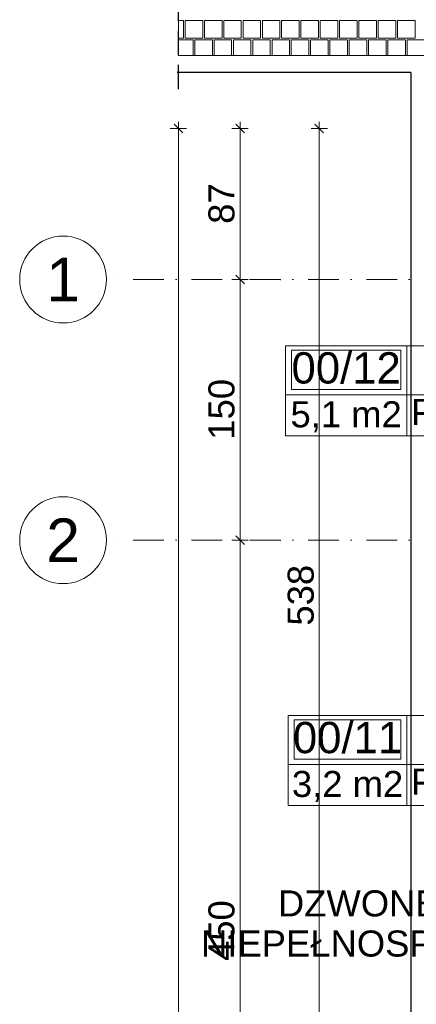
# Model space of a CAD drawing. Header units: millimetres. Extents: x -126271 to -88962, y -179170 to 5194.
# Tile 50 of 66: x -126271 to -123988, y -96037 to -90371. Entities that reach past the tile are written whole.
import ezdxf
from ezdxf.enums import TextEntityAlignment as Align

# ---------------------------------------------------------------- set-up
doc = ezdxf.new("R2010")
doc.units = ezdxf.units.MM
doc.header["$MEASUREMENT"] = 0
doc.linetypes.add('Krawędzie ukryte', pattern=[195.611112, 141.111112, -54.5])
doc.linetypes.add('Kropki i Kreski', pattern=[335.138881, 176.388884, -88.194442, 0, -70.555556])
for name, color, linetype, lineweight, true_color in [('Nowe_2D - Rysunki i Obrazki_Nr_pióra__105', 7, 'Continuous', 13, 0xcccccc), ('Nowe_2D - Rysunki i Obrazki_Nr_pióra__61', 7, 'Continuous', 18, 0x6a6a6a), ('Nowe_Metryczki pomieszczeń Archicada_Nr_pióra__81', 7, 'Continuous', 13, 0x6a6a6a), ('Nowe_Opisy - Etykiety_Nr_pióra__81', 7, 'Continuous', 13, 0x6a6a6a), ('Nowe_Wymiarowanie - Ogólne_Nr_pióra__81', 7, 'Continuous', 13, 0x6a6a6a)]:
    doc.layers.add(name, color=color, linetype=linetype, lineweight=lineweight, true_color=true_color)
for name, color, linetype, lineweight in [('Nowe_2D - Rysunki i Obrazki_Nr_pióra__22', 8, 'Continuous', 25), ('Nowe_Osie_Nr_pióra__3', 7, 'Continuous', 13), ('Nowe_Osie_Nr_pióra__4', 8, 'Continuous', 13), ('Nowe_Wymiarowanie - Ogólne_Nr_pióra__42', 8, 'Continuous', 25)]:
    doc.layers.add(name, color=color, linetype=linetype, lineweight=lineweight)
for name, color, linetype in [('Nowe_Elementy Modelu - Strefy', 7, 'Continuous'), ('Nowe_Osie', 7, 'Continuous'), ('Nowe_Wymiarowanie - Ogólne', 7, 'Continuous')]:
    doc.layers.add(name, color=color, linetype=linetype)
doc.styles.add('STYL_AUTOMATYCZNY_1', font='arial.ttf')
doc.styles.add('STYL_AUTOMATYCZNY_2', font='arial.ttf')
doc.dimstyles.new('STYL_AUTOMATYCZNY__3', dxfattribs={"dimtxt": 150, "dimasz": 47.5, "dimexe": 0.18, "dimexo": 0.0625, "dimgap": 0, "dimtad": 1, "dimdec": 0, "dimlfac": 0.1, "dimzin": 0, "dimdsep": 46, "dimtxsty": 'STYL_AUTOMATYCZNY_1', "dimblk": 'ARROWHEAD_6', "dimblk1": 'ARROWHEAD_6', "dimblk2": 'ARROWHEAD_6', "dimcen": 0.09, "dimse1": 1, "dimse2": 1, "dimclrd": 256, "dimclre": 256, "dimclrt": 8, "dimazin": 0, "dimtfac": 1, "dimtdec": 4, "dimtmove": 0, "dimatfit": 3, "dimfxl": 0, "dimtolj": 1, "dimtzin": 0, "dimarcsym": 0})
doc.dimstyles.new('STYL_AUTOMATYCZNY__6', dxfattribs={"dimtxt": 0.18, "dimasz": 182.4, "dimexe": 0.18, "dimexo": 0.0625, "dimgap": 0, "dimtad": 0, "dimtih": 1, "dimtoh": 1, "dimdec": 4, "dimzin": 0, "dimdsep": 46, "dimcen": 0.09, "dimadec": 0, "dimazin": 0, "dimtfac": 1, "dimtdec": 4, "dimtmove": 0, "dimatfit": 3, "dimldrblk": 'ARROWHEAD_5', "dimfxl": 0, "dimtolj": 1, "dimtzin": 0, "dimarcsym": 0})

# ---------------------------------------------------------------- blocks, each defined once
blk = doc.blocks.new('WC_00_11_12_1', base_point=(-124042.7, -94657.3))
at = {"layer": 'Nowe_Metryczki pomieszczeń Archicada_Nr_pióra__81', "color": 251, "linetype": 'Continuous', "lineweight": 13, "true_color": 0x6a6a6a}
for p, q in [((-124724.7, -94374.5), (-122398.4, -94374.5)), ((-124724.7, -94893.1), (-124724.7, -94374.5)), ((-124042.7, -94374.5), (-124042.7, -94893.1)), ((-122398.4, -94374.5), (-122398.4, -94893.1)), ((-124690.6, -94400.4), (-124076.8, -94400.4)), ((-124690.6, -94626.7), (-124690.6, -94400.4)), ((-124076.8, -94400.4), (-124076.8, -94626.7)), ((-124724.7, -94657.3), (-122398.4, -94657.3)), ((-124076.8, -94626.7), (-124690.6, -94626.7)), ((-122398.4, -94893.1), (-124724.7, -94893.1))]:
    blk.add_line(p, q, dxfattribs=at)
at = {"layer": 'Nowe_Metryczki pomieszczeń Archicada_Nr_pióra__81', "color": 251, "lineweight": 13, "true_color": 0x6a6a6a}
for tag, height, style, p in [('ROOM_NUMBER', 180, 'STYL_AUTOMATYCZNY_2', (-124383.7, -94502.4)), ('ROOM_NAME', 150, 'STYL_AUTOMATYCZNY_1', (-123220.6, -94508.6)), ('floor_f', 150, 'STYL_AUTOMATYCZNY_1', (-123220.6, -94756.1)), ('ROOM_CALC_AREA', 150, 'STYL_AUTOMATYCZNY_1', (-124383.7, -94769.4))]:
    blk.add_attdef(tag, text='', height=height, dxfattribs=dict(at, style=style)).set_placement(p, align=Align.MIDDLE_CENTER)
blk = doc.blocks.new('WC_00_12_13_1', base_point=(-124042.7, -92530))
at = {"layer": 'Nowe_Metryczki pomieszczeń Archicada_Nr_pióra__81', "color": 251, "linetype": 'Continuous', "lineweight": 13, "true_color": 0x6a6a6a}
for p, q in [((-124740.8, -92247.2), (-122398.4, -92247.2)), ((-124740.8, -92765.7), (-124740.8, -92247.2)), ((-124705.9, -92273.1), (-124077.6, -92273.1)), ((-124705.9, -92499.4), (-124705.9, -92273.1)), ((-124077.6, -92273.1), (-124077.6, -92499.4)), ((-124042.7, -92247.2), (-124042.7, -92765.7)), ((-122398.4, -92247.2), (-122398.4, -92765.7)), ((-124077.6, -92499.4), (-124705.9, -92499.4)), ((-124740.8, -92530), (-122398.4, -92530)), ((-122398.4, -92765.7), (-124740.8, -92765.7))]:
    blk.add_line(p, q, dxfattribs=at)
at = {"layer": 'Nowe_Metryczki pomieszczeń Archicada_Nr_pióra__81', "color": 251, "lineweight": 13, "true_color": 0x6a6a6a}
for tag, height, style, p in [('ROOM_NUMBER', 180, 'STYL_AUTOMATYCZNY_2', (-124391.8, -92375.1)), ('ROOM_NAME', 150, 'STYL_AUTOMATYCZNY_1', (-123220.6, -92381.3)), ('ROOM_CALC_AREA', 150, 'STYL_AUTOMATYCZNY_1', (-124391.8, -92642.1)), ('floor_f', 150, 'STYL_AUTOMATYCZNY_1', (-123220.6, -92628.8))]:
    blk.add_attdef(tag, text='', height=height, dxfattribs=dict(at, style=style)).set_placement(p, align=Align.MIDDLE_CENTER)
blk = doc.blocks.new('*X78')
at = {"layer": 'Nowe_2D - Rysunki i Obrazki_Nr_pióra__105', "color": 254, "linetype": 'Continuous', "lineweight": 13, "true_color": 0xcccccc}
for p, q in [((-125328.6, -90376.4), (-125357.6, -90376.4)), ((-125328.6, -90477.4), (-125328.6, -90376.4)), ((-125217.5, -90376.4), (-125318.5, -90376.4)), ((-125318.5, -90376.4), (-125318.5, -90477.4)), ((-125217.5, -90477.4), (-125217.5, -90376.4)), ((-125106.4, -90376.4), (-125207.4, -90376.4)), ((-125207.4, -90376.4), (-125207.4, -90477.4)), ((-125106.4, -90477.4), (-125106.4, -90376.4)), ((-124995.3, -90376.4), (-125096.3, -90376.4)), ((-125096.3, -90376.4), (-125096.3, -90477.4)), ((-124995.3, -90477.4), (-124995.3, -90376.4)), ((-124884.2, -90376.4), (-124985.2, -90376.4)), ((-124985.2, -90376.4), (-124985.2, -90477.4)), ((-124884.2, -90477.4), (-124884.2, -90376.4)), ((-124773.1, -90376.4), (-124874.1, -90376.4)), ((-124874.1, -90376.4), (-124874.1, -90477.4)), ((-124773.1, -90477.4), (-124773.1, -90376.4)), ((-124662, -90376.4), (-124763, -90376.4)), ((-124763, -90376.4), (-124763, -90477.4)), ((-124662, -90477.4), (-124662, -90376.4)), ((-124550.9, -90376.4), (-124651.9, -90376.4)), ((-124651.9, -90376.4), (-124651.9, -90477.4)), ((-124550.9, -90477.4), (-124550.9, -90376.4)), ((-124439.8, -90376.4), (-124540.8, -90376.4)), ((-124540.8, -90376.4), (-124540.8, -90477.4)), ((-124439.8, -90477.4), (-124439.8, -90376.4)), ((-124328.7, -90376.4), (-124429.7, -90376.4)), ((-124429.7, -90376.4), (-124429.7, -90477.4)), ((-124328.7, -90477.4), (-124328.7, -90376.4)), ((-124217.6, -90376.4), (-124318.6, -90376.4)), ((-124318.6, -90376.4), (-124318.6, -90477.4)), ((-124217.6, -90477.4), (-124217.6, -90376.4)), ((-124106.5, -90376.4), (-124207.5, -90376.4)), ((-124207.5, -90376.4), (-124207.5, -90477.4)), ((-124106.5, -90477.4), (-124106.5, -90376.4)), ((-123995.4, -90376.4), (-124096.4, -90376.4)), ((-124096.4, -90376.4), (-124096.4, -90477.4)), ((-123995.4, -90477.4), (-123995.4, -90376.4)), ((-125357.6, -90477.4), (-125328.6, -90477.4)), ((-125357.6, -90487.5), (-125323.6, -90487.5)), ((-125273.1, -90487.5), (-125323.6, -90487.5)), ((-125318.5, -90477.4), (-125217.5, -90477.4)), ((-125273.1, -90576.6), (-125273.1, -90487.5)), ((-125162, -90487.5), (-125263, -90487.5)), ((-125263, -90487.5), (-125263, -90576.6)), ((-125207.4, -90477.4), (-125106.4, -90477.4)), ((-125162, -90576.6), (-125162, -90487.5)), ((-125151.9, -90576.6), (-125151.9, -90487.5)), ((-125151.9, -90487.5), (-125101.4, -90487.5)), ((-125050.9, -90487.5), (-125101.4, -90487.5)), ((-125096.3, -90477.4), (-124995.3, -90477.4)), ((-125050.9, -90576.6), (-125050.9, -90487.5)), ((-124939.8, -90487.5), (-125040.8, -90487.5)), ((-125040.8, -90487.5), (-125040.8, -90576.6)), ((-124985.2, -90477.4), (-124884.2, -90477.4)), ((-124939.8, -90576.6), (-124939.8, -90487.5)), ((-124929.7, -90576.6), (-124929.7, -90487.5)), ((-124929.7, -90487.5), (-124879.2, -90487.5)), ((-124828.7, -90487.5), (-124879.2, -90487.5)), ((-124874.1, -90477.4), (-124773.1, -90477.4)), ((-124828.7, -90576.6), (-124828.7, -90487.5)), ((-124717.6, -90487.5), (-124818.6, -90487.5)), ((-124818.6, -90487.5), (-124818.6, -90576.6)), ((-124763, -90477.4), (-124662, -90477.4)), ((-124717.6, -90576.6), (-124717.6, -90487.5)), ((-124707.5, -90576.6), (-124707.5, -90487.5)), ((-124707.5, -90487.5), (-124657, -90487.5)), ((-124606.5, -90487.5), (-124657, -90487.5)), ((-124651.9, -90477.4), (-124550.9, -90477.4)), ((-124606.5, -90576.6), (-124606.5, -90487.5)), ((-124495.4, -90487.5), (-124596.4, -90487.5)), ((-124596.4, -90487.5), (-124596.4, -90576.6)), ((-124540.8, -90477.4), (-124439.8, -90477.4)), ((-124495.4, -90576.6), (-124495.4, -90487.5)), ((-124485.3, -90576.6), (-124485.3, -90487.5)), ((-124485.3, -90487.5), (-124434.8, -90487.5)), ((-124384.3, -90487.5), (-124434.8, -90487.5)), ((-124429.7, -90477.4), (-124328.7, -90477.4)), ((-124384.3, -90576.6), (-124384.3, -90487.5)), ((-124273.2, -90487.5), (-124374.2, -90487.5)), ((-124374.2, -90487.5), (-124374.2, -90576.6)), ((-124318.6, -90477.4), (-124217.6, -90477.4)), ((-124273.2, -90576.6), (-124273.2, -90487.5)), ((-124263.1, -90576.6), (-124263.1, -90487.5)), ((-124263.1, -90487.5), (-124212.6, -90487.5)), ((-124162.1, -90487.5), (-124212.6, -90487.5)), ((-124207.5, -90477.4), (-124106.5, -90477.4)), ((-124162.1, -90576.6), (-124162.1, -90487.5)), ((-124051, -90487.5), (-124152, -90487.5)), ((-124152, -90487.5), (-124152, -90576.6)), ((-124096.4, -90477.4), (-123995.4, -90477.4)), ((-124051, -90576.6), (-124051, -90487.5)), ((-124040.9, -90576.6), (-124040.9, -90487.5)), ((-124040.9, -90487.5), (-123990.4, -90487.5)), ((-123939.9, -90487.5), (-123990.4, -90487.5))]:
    blk.add_line(p, q, dxfattribs=at)
blk = doc.blocks.new('Wypełnienie_6_1', base_point=(0, 0))
at = {"layer": 'Nowe_2D - Rysunki i Obrazki_Nr_pióra__61', "color": 251, "linetype": 'Continuous', "lineweight": 18, "true_color": 0x6a6a6a, "flags": 128}
blk.add_lwpolyline([(-123919.5, -89334.3), (-123919.5, -89156.6), (-111869.6, -89156.6), (-111869.6, -88443.6), (-106115.7, -88443.6), (-106115.7, -89156.6), (-92839.5, -89156.6), (-92839.5, -102678.1), (-92839.5, -102776.9), (-92839.5, -105256.6), (-123919.5, -105256.6), (-123919.5, -90576.6), (-125357.6, -90576.6), (-125357.6, -89334.3)], close=True, dxfattribs=at)
at = {"layer": 'Nowe_2D - Rysunki i Obrazki_Nr_pióra__105', "color": 254, "linetype": 'Continuous', "lineweight": 13, "true_color": 0xcccccc}
blk.add_blockref('*X78', (0, 0), dxfattribs=at)
blk = doc.blocks.new('Standardowy znacznik osi_5')
at = {"layer": 'Nowe_Osie_Nr_pióra__3', "color": 7, "linetype": 'Continuous', "lineweight": 13, "flags": 128}
blk.add_lwpolyline([(34349.3, 0, 1), (33849.3, 0, 1)], format="xyb", close=True, dxfattribs=at)
at = {"layer": 'Nowe_Osie_Nr_pióra__4', "color": 8, "linetype": 'Kropki i Kreski', "lineweight": 13}
for p, q in [((1000, 0), (32849.3, 0)), ((32849.3, 0), (33849.3, 0))]:
    blk.add_line(p, q, dxfattribs=at)
blk.add_point((32849.3, 0), dxfattribs=at)
blk.add_point((32849.3, 0), dxfattribs=at)
at = {"layer": 'Nowe_Osie_Nr_pióra__4', "color": 8, "lineweight": 13, "style": 'STYL_AUTOMATYCZNY_1'}
for tag, p in [('AC_MarkerText_1_0', (-250, -239.3)), ('AC_MarkerText_1_1', (34099.3, -239.3))]:
    blk.add_attdef(tag, text='', height=250, rotation=180, dxfattribs=at).set_placement(p, align=Align.TOP_CENTER)
blk = doc.blocks.new('*D369')
at = {"layer": 'Nowe_Wymiarowanie - Ogólne_Nr_pióra__81', "color": 251, "linetype": 'Continuous', "lineweight": 13, "true_color": 0x6a6a6a}
for p, q in [((-124593.4, -90996.6), (-124499.7, -90996.6)), ((-124521.5, -91021.6), (-124571.5, -90971.6)), ((-124546.5, -90959.1), (-124546.5, -90996.6)), ((-124546.5, -90996.6), (-124546.5, -96376.6)), ((-124593.4, -96376.6), (-124499.7, -96376.6)), ((-124521.5, -96401.6), (-124571.5, -96351.6)), ((-124546.5, -96376.6), (-124546.5, -97576.6))]:
    blk.add_line(p, q, dxfattribs=at)
at = {"layer": 'Nowe_Wymiarowanie - Ogólne_Nr_pióra__42', "color": 8, "lineweight": 25, "insert": (-124576.5, -93858.2), "char_height": 150, "attachment_point": 7, "rotation": 90, "style": 'STYL_AUTOMATYCZNY_1'}
blk.add_mtext('\\A1;{\\pql;\\fArial|b0|i0|c238|p0;\\W1.000000;538}', dxfattribs=at)
blk = doc.blocks.new('ARROWHEAD_6')
at = {"color": 0, "linetype": 'Continuous', "lineweight": 0}
for p, q in [((0, 0), (-1, 0)), ((-0.5, -0.5), (0.5, 0.5))]:
    blk.add_line(p, q, dxfattribs=at)
blk = doc.blocks.new('*D374')
at = {"layer": 'Nowe_Wymiarowanie - Ogólne_Nr_pióra__81', "color": 251, "linetype": 'Continuous', "lineweight": 13, "true_color": 0x6a6a6a}
for p, q in [((-125310.6, -90996.6), (-125404.3, -90996.6)), ((-125332.4, -91021.6), (-125382.4, -90971.6)), ((-125357.4, -90996.6), (-125357.4, -90959.1)), ((-125357.4, -103836.6), (-125357.4, -90996.6)), ((-125310.6, -103836.6), (-125404.3, -103836.6)), ((-125382.4, -103811.6), (-125332.4, -103861.6)), ((-125357.4, -103874.1), (-125357.4, -103836.6))]:
    blk.add_line(p, q, dxfattribs=at)
at = {"layer": 'Nowe_Wymiarowanie - Ogólne_Nr_pióra__42', "color": 8, "lineweight": 25, "insert": (-125387.4, -97674), "char_height": 150, "attachment_point": 7, "rotation": 90, "style": 'STYL_AUTOMATYCZNY_1'}
blk.add_mtext('\\A1;{\\pql;\\fArial|b0|i0|c238|p0;\\W1.000000;1\xa0284}', dxfattribs=at)
blk = doc.blocks.new('*D378')
at = {"layer": 'Nowe_Wymiarowanie - Ogólne_Nr_pióra__81', "color": 251, "linetype": 'Continuous', "lineweight": 13, "true_color": 0x6a6a6a}
for p, q in [((-125027.7, -93341.6), (-124977.7, -93391.6)), ((-125002.7, -97866.6), (-125002.7, -93366.6)), ((-125027.7, -97841.6), (-124977.7, -97891.6)), ((-124955.8, -97866.6), (-125049.5, -97866.6)), ((-125002.7, -99966.6), (-125002.7, -97866.6))]:
    blk.add_line(p, q, dxfattribs=at)
at = {"layer": 'Nowe_Wymiarowanie - Ogólne_Nr_pióra__42', "color": 8, "lineweight": 25, "insert": (-125032.7, -95788.2), "char_height": 150, "attachment_point": 7, "rotation": 90, "style": 'STYL_AUTOMATYCZNY_1'}
blk.add_mtext('\\A1;{\\pql;\\fArial|b0|i0|c238|p0;\\W1.000000;450}', dxfattribs=at)
blk = doc.blocks.new('*D379')
at = {"layer": 'Nowe_Wymiarowanie - Ogólne_Nr_pióra__81', "color": 251, "linetype": 'Continuous', "lineweight": 13, "true_color": 0x6a6a6a}
for p, q in [((-125027.7, -91841.6), (-124977.7, -91891.6)), ((-125002.7, -93366.6), (-125002.7, -91866.6)), ((-124955.8, -93366.6), (-125049.5, -93366.6)), ((-125027.7, -93341.6), (-124977.7, -93391.6)), ((-125002.7, -97866.6), (-125002.7, -93366.6))]:
    blk.add_line(p, q, dxfattribs=at)
at = {"layer": 'Nowe_Wymiarowanie - Ogólne_Nr_pióra__42', "color": 8, "lineweight": 25, "insert": (-125032.7, -92788.2), "char_height": 150, "attachment_point": 7, "rotation": 90, "style": 'STYL_AUTOMATYCZNY_1'}
blk.add_mtext('\\A1;{\\pql;\\fArial|b0|i0|c238|p0;\\W1.000000;150}', dxfattribs=at)
blk = doc.blocks.new('*D380')
at = {"layer": 'Nowe_Wymiarowanie - Ogólne_Nr_pióra__81', "color": 251, "linetype": 'Continuous', "lineweight": 13, "true_color": 0x6a6a6a}
for p, q in [((-124955.8, -90996.6), (-125049.5, -90996.6)), ((-124977.7, -91021.6), (-125027.7, -90971.6)), ((-125002.7, -90996.6), (-125002.7, -90959.1)), ((-125002.7, -91866.6), (-125002.7, -90996.6)), ((-125027.7, -91841.6), (-124977.7, -91891.6)), ((-124955.8, -91866.6), (-125049.5, -91866.6)), ((-125002.7, -93366.6), (-125002.7, -91866.6))]:
    blk.add_line(p, q, dxfattribs=at)
at = {"layer": 'Nowe_Wymiarowanie - Ogólne_Nr_pióra__42', "color": 8, "lineweight": 25, "insert": (-125032.7, -91546), "char_height": 150, "attachment_point": 7, "rotation": 90, "style": 'STYL_AUTOMATYCZNY_1'}
blk.add_mtext('\\A1;{\\pql;\\fArial|b0|i0|c238|p0;\\W1.000000;87}', dxfattribs=at)
blk = doc.blocks.new('ARROWHEAD_5')
at = {"linetype": 'Continuous', "lineweight": 0}
blk.add_hatch(color=0, dxfattribs=at).paths.add_polyline_path([(-1, 0.2679), (0, 0), (-1, -0.2679)])
at = {"color": 0, "linetype": 'Continuous', "lineweight": 0}
blk.add_line((0, 0), (-1, 0), dxfattribs=at)

msp = doc.modelspace()

# ---------------------------------------------------------------- linework, layer by layer
at = {"layer": 'Nowe_2D - Rysunki i Obrazki_Nr_pióra__22', "color": 8, "linetype": 'Krawędzie ukryte', "lineweight": 25}
msp.add_line((-125357.6, -90771.4), (-125357.6, -89010), dxfattribs=at)
at = {"layer": 'Nowe_2D - Rysunki i Obrazki_Nr_pióra__22', "color": 8, "linetype": 'Continuous', "lineweight": 25}
msp.add_line((-124019.5, -90676.1), (-125364.6, -90676.1), dxfattribs=at)
at = {"layer": 'Nowe_2D - Rysunki i Obrazki_Nr_pióra__22', "color": 8, "linetype": 'Continuous', "lineweight": 25, "flags": 128}
msp.add_lwpolyline([(-124019.5, -90676.1), (-124019.5, -105356.6), (-105338.5, -105356.6)], dxfattribs=at)

# ---------------------------------------------------------------- block references
at = {"layer": 'Nowe_2D - Rysunki i Obrazki_Nr_pióra__105', "color": 254, "linetype": 'Continuous', "lineweight": 13, "true_color": 0xcccccc}
msp.add_blockref('Wypełnienie_6_1', (0, 0), dxfattribs=at)
at = {"layer": 'Nowe_Elementy Modelu - Strefy', "color": 251, "linetype": 'Continuous', "lineweight": 13, "true_color": 0x6a6a6a}
for name, p, values in [('WC_00_12_13_1', (-124042.7, -92530), {'ROOM_NAME': 'WC', 'ROOM_NUMBER': '00/12', 'ROOM_CALC_AREA': '5,1 m2', 'floor_f': 'PŁYTKI CERAM.'}), ('WC_00_11_12_1', (-124042.7, -94657.3), {'ROOM_NAME': 'WC', 'ROOM_NUMBER': '00/11', 'ROOM_CALC_AREA': '3,2 m2', 'floor_f': 'PŁYTKI CERAM.'})]:
    msp.add_blockref(name, p, dxfattribs=at).add_auto_attribs(values)
at = {"layer": 'Nowe_Osie', "color": 8, "linetype": 'Continuous', "lineweight": 15}
ref = msp.add_blockref('Standardowy znacznik osi_5', (-91921.8, -91866.6), dxfattribs=dict(at, zscale=1000, rotation=180))
ref.add_attrib('AC_MarkerText_1_1', '1', dxfattribs={"layer": 'Nowe_Osie_Nr_pióra__4', "color": 8, "lineweight": 13, "height": 250, "rotation": 360, "style": 'STYL_AUTOMATYCZNY_1'}).set_placement((-126021.1, -91741.6), align=Align.TOP_CENTER)
ref = msp.add_blockref('Standardowy znacznik osi_5', (-91921.8, -93366.6), dxfattribs=dict(at, zscale=1000, rotation=180))
ref.add_attrib('AC_MarkerText_1_1', '2', dxfattribs={"layer": 'Nowe_Osie_Nr_pióra__4', "color": 8, "lineweight": 13, "height": 250, "rotation": 360, "style": 'STYL_AUTOMATYCZNY_1'}).set_placement((-126021.1, -93241.6), align=Align.TOP_CENTER)

# ---------------------------------------------------------------- texts
at = {"layer": 'Nowe_Opisy - Etykiety_Nr_pióra__81', "color": 251, "linetype": 'Continuous', "lineweight": 13, "true_color": 0x6a6a6a, "insert": (-124016.2, -95764.8), "char_height": 150, "attachment_point": 8, "line_spacing_factor": 0.923867, "style": 'STYL_AUTOMATYCZNY_1'}
msp.add_mtext('\\A1;{\\pqc;\\fArial|b0|i0|c238|p0;\\W1.000000;DZWONEK DLA \\P\\pqc;\\fArial|b0|i0|c238|p0;\\W1.000000;NIEPEŁNOSPRAWNYCH }', dxfattribs=at)

# ---------------------------------------------------------------- dimensions: what is measured, and where the dimension line sits
at = {"layer": 'Nowe_Wymiarowanie - Ogólne', "color": 251, "linetype": 'Continuous', "lineweight": 13, "true_color": 0x6a6a6a}
for base, p1, p2, angle, picture, middle in [((-125357.4, -90996.6), (-121039.5, -103836.6), (-122319.5, -90996.6), 90, '*D374', (-125462.4, -97416.7)), ((-125002.7, -90996.6), (-125771.1, -91866.6), (-122319.5, -90996.6), 90, '*D380', (-125107.7, -91431.9)), ((-124546.5, -96376.6), (-122319.5, -90996.6), (-122319.5, -96376.6), 270, '*D369', (-124651.5, -93687)), ((-125002.7, -91866.6), (-125771.1, -93366.6), (-125771.1, -91866.6), 90, '*D379', (-125107.7, -92617)), ((-125002.7, -93366.6), (-125771.1, -97866.6), (-125771.1, -93366.6), 90, '*D378', (-125107.7, -95617))]:
    dim = msp.add_linear_dim(base=base, p1=p1, p2=p2, angle=angle, dimstyle='STYL_AUTOMATYCZNY__3', dxfattribs=at)
    dim.commit()
    dim.dimension.update_dxf_attribs({"geometry": picture, "text_midpoint": middle, "dimtype": 160, "text_rotation": 90})

# ---------------------------------------------------------------- leaders
at = {"layer": 'Nowe_Opisy - Etykiety_Nr_pióra__81', "color": 251, "linetype": 'Continuous', "lineweight": 13, "true_color": 0x6a6a6a, "annotation_type": 0, "has_hookline": 1, "hookline_direction": 1, "text_width": 2387.2}
msp.add_leader([(-122287, -96072.5), (-122544.1, -95764.8), (-122743.9, -95815.4)], dimstyle='STYL_AUTOMATYCZNY__6', dxfattribs=at)

doc.saveas('drawing.dxf')
